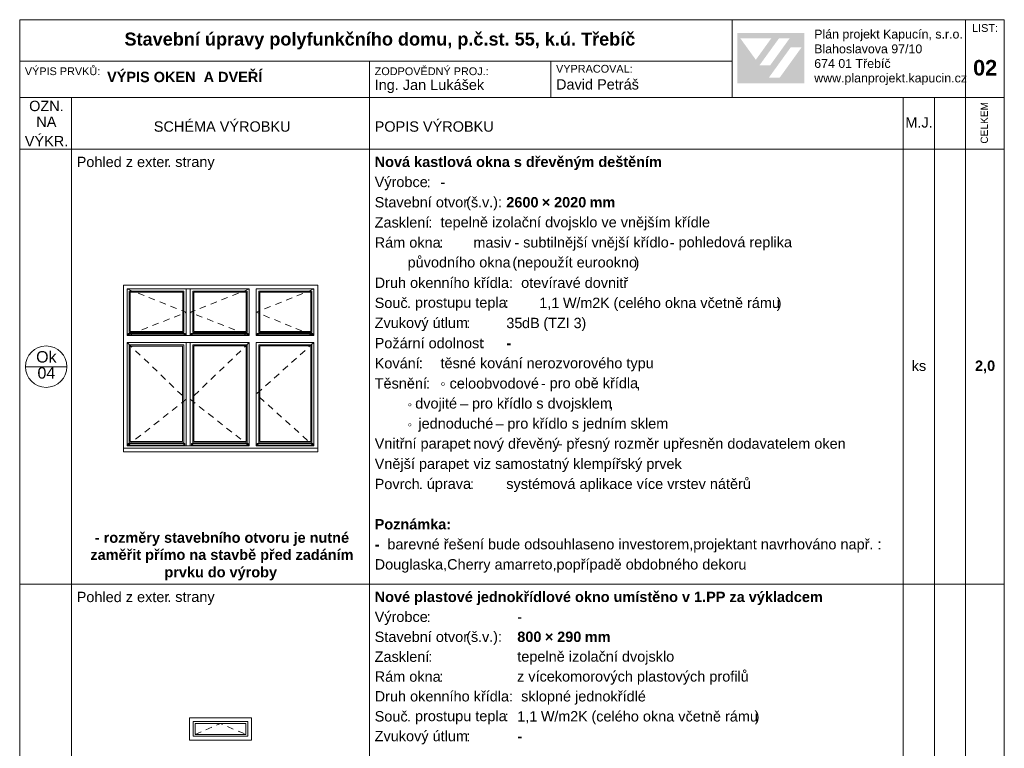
# Model space of a CAD drawing. Header units: millimetres. Extents: x 15381 to 191117, y -190522 to 367005.
# Tile 49 of 79: x 84393 to 103393, y 210580 to 224649. Entities that reach past the tile are written whole.
import ezdxf

# ---------------------------------------------------------------- set-up
doc = ezdxf.new("R2010")
doc.units = ezdxf.units.MM
doc.header["$MEASUREMENT"] = 0
doc.linetypes.add('Čárkovaná M', pattern=[225, 125, -100])
doc.styles.add('GENEROVANÝ_STYL_1', font='txt')
doc.styles.add('GENEROVANÝ_STYL_2', font='txt')
doc.styles.add('GENEROVANÝ_STYL_3', font='txt')

msp = doc.modelspace()

# ---------------------------------------------------------------- hatches: boundary and pattern name
at = {"linetype": 'Continuous', "lineweight": 13}
h = msp.add_hatch(color=7, dxfattribs=at)
h.paths.add_polyline_path([(98240.3, 223417.1), (99530.7, 223417.1), (99530.7, 224390.7), (98240.3, 224390.7)])
h.paths.add_polyline_path([(98299.6, 224287.6), (98894.7, 224286.6), (98597.4, 223875.4)], flags=0)
h.paths.add_polyline_path([(98670.1, 223770.7), (99043.9, 224288.2), (99249.5, 224288.2), (98875.6, 223769.7)], flags=0)
h.paths.add_polyline_path([(99056.4, 223527), (98846.8, 223527), (99269.3, 224112.5), (99478.9, 224112.5)], flags=0)

# ---------------------------------------------------------------- linework, layer by layer
at = {"color": 7, "linetype": 'Continuous', "lineweight": 20}
for p, q in [((103392.6, 224649.1), (84392.6, 224649.1)), ((84392.6, 224649.1), (84392.6, 196949.1)), ((98142.6, 223149.1), (98142.6, 224649.1)), ((102642.6, 224649.1), (102642.6, 223149.1)), ((103392.6, 196949.1), (103392.6, 224649.1)), ((98142.6, 223849.1), (84392.6, 223849.1)), ((91142.6, 223849.1), (91142.6, 223149.1)), ((94642.6, 223849.1), (94642.6, 223149.1)), ((103392.6, 223149.1), (84392.6, 223149.1)), ((85392.6, 223149.1), (85392.6, 222149.1)), ((91142.6, 223149.1), (91142.6, 222149.1)), ((101442.6, 223149.1), (101442.6, 222149.1)), ((102042.6, 223149.1), (102042.6, 222149.1)), ((102642.6, 223149.1), (102642.6, 222149.1)), ((101142.6, 222149.1), (84392.6, 222149.1)), ((85392.6, 222149.1), (85392.6, 213749.1)), ((91142.6, 222149.1), (91142.6, 213749.1)), ((103392.6, 222149.1), (101142.6, 222149.1)), ((101442.6, 222149.1), (101442.6, 213749.1)), ((102042.6, 222149.1), (102042.6, 213749.1)), ((102642.6, 222149.1), (102642.6, 213749.1)), ((86505.9, 219405), (87559.1, 219405)), ((86505.9, 218609.8), (86505.9, 219405)), ((87559.1, 219405), (87559.1, 218609.8)), ((87607, 219449.1), (87607, 218548.9)), ((87683.2, 219449.1), (87683.2, 218548.9)), ((88784.3, 219405), (87731.1, 219405)), ((87731.1, 219405), (87731.1, 218609.8)), ((88784.3, 218609.8), (88784.3, 219405)), ((90029.3, 219405), (89005.5, 219405)), ((89005.5, 219405), (89005.5, 218609.8)), ((90029.3, 218609.8), (90029.3, 219405)), ((87588.7, 218592), (86483.1, 218592)), ((86483.1, 218592), (86500.1, 218575)), ((86483.1, 218592), (86483.1, 218560.9)), ((87588.7, 218560.9), (86483.1, 218560.9)), ((87559.1, 218609.8), (86505.9, 218609.8)), ((87588.7, 218592), (87571.7, 218575)), ((87588.7, 218592), (87588.7, 218560.9)), ((88804.6, 218592), (87699, 218592)), ((87699, 218592), (87716, 218575)), ((87699, 218592), (87699, 218560.9)), ((88804.6, 218560.9), (87699, 218560.9)), ((87731.1, 218609.8), (88784.3, 218609.8)), ((88804.6, 218592), (88787.6, 218575)), ((88804.6, 218592), (88804.6, 218560.9)), ((90049.6, 218592), (88973.4, 218592)), ((88973.4, 218592), (88990.4, 218575)), ((88973.4, 218592), (88973.4, 218560.9)), ((90049.6, 218560.9), (88973.4, 218560.9)), ((89005.5, 218609.8), (90029.3, 218609.8)), ((90049.6, 218592), (90032.6, 218575)), ((90049.6, 218592), (90049.6, 218560.9)), ((86505.9, 218369.8), (87559.1, 218369.8)), ((86505.9, 216480.3), (86505.9, 218369.8)), ((87559.1, 218369.8), (87559.1, 216480.3)), ((87607, 218413.9), (87607, 216419.1)), ((87683.2, 218413.9), (87683.2, 216419.1)), ((88784.3, 218369.8), (87731.1, 218369.8)), ((87731.1, 218369.8), (87731.1, 216480.3)), ((88784.3, 216480.3), (88784.3, 218369.8)), ((90029.3, 218369.8), (89005.5, 218369.8)), ((89005.5, 218369.8), (89005.5, 216480.3)), ((90029.3, 216480.3), (90029.3, 218369.8)), ((85303.2, 217949.1), (84503.2, 217949.1)), ((87579.1, 216462.5), (86485.4, 216462.5)), ((86485.4, 216462.5), (86502.4, 216445.5)), ((86485.4, 216462.5), (86485.4, 216431.4)), ((87579.1, 216431.4), (86485.4, 216431.4)), ((86505.7, 216480.3), (87558.8, 216480.3)), ((87579.1, 216462.5), (87562.1, 216445.5)), ((87579.1, 216462.5), (87579.1, 216431.4)), ((88804.6, 216462.5), (87710.9, 216462.5)), ((87710.9, 216462.5), (87727.9, 216445.5)), ((87710.9, 216462.5), (87710.9, 216431.4)), ((88804.6, 216431.4), (87710.9, 216431.4)), ((87731.1, 216480.3), (88784.3, 216480.3)), ((88804.6, 216462.5), (88787.6, 216445.5)), ((88804.6, 216462.5), (88804.6, 216431.4)), ((90049.6, 216462.5), (88973.4, 216462.5)), ((88973.4, 216462.5), (88990.4, 216445.5)), ((88973.4, 216462.5), (88973.4, 216431.4)), ((90049.6, 216431.4), (88973.4, 216431.4)), ((89005.5, 216480.3), (90029.3, 216480.3)), ((90049.6, 216462.5), (90032.6, 216445.5)), ((90049.6, 216462.5), (90049.6, 216431.4)), ((103392.6, 213749.1), (84392.6, 213749.1)), ((85392.6, 213749.1), (85392.6, 205349.1)), ((91142.6, 213749.1), (91142.6, 205349.1)), ((101442.6, 213749.1), (101442.6, 205349.1)), ((102042.6, 213749.1), (102042.6, 205349.1)), ((102642.6, 213749.1), (102642.6, 205349.1))]:
    msp.add_line(p, q, dxfattribs=at)
at = {"color": 254, "linetype": 'Continuous', "lineweight": 0, "true_color": 0xe8e8e8}
for p, q in [((86526.2, 219384.7), (87538.8, 219384.7)), ((86526.2, 218630.1), (86526.2, 219384.7)), ((87538.8, 219384.7), (87538.8, 218630.1)), ((88764, 219384.7), (87751.5, 219384.7)), ((87751.5, 219384.7), (87751.5, 218630.1)), ((88764, 218630.1), (88764, 219384.7)), ((90009, 219384.7), (89025.8, 219384.7)), ((89025.8, 219384.7), (89025.8, 218630.1)), ((90009, 218630.1), (90009, 219384.7)), ((87538.8, 218630.1), (86526.2, 218630.1)), ((87751.5, 218630.1), (88764, 218630.1)), ((89025.8, 218630.1), (90009, 218630.1)), ((86527.5, 216501.6), (86527.5, 218348.5)), ((86527.5, 218348.2), (87537.5, 218348.2)), ((87537.5, 218348.5), (87537.5, 216501.6)), ((88763, 218348.5), (87752.5, 218348.5)), ((87752.5, 218348.5), (87752.5, 216501.6)), ((88763, 216501.6), (88763, 218348.5)), ((90008, 218348.5), (89026.9, 218348.5)), ((89026.9, 218348.5), (89026.9, 216501.6)), ((90008, 216501.6), (90008, 218348.5)), ((86527, 216501.6), (87537.5, 216501.6)), ((87752.5, 216501.6), (88763, 216501.6)), ((89026.9, 216501.6), (90008, 216501.6))]:
    msp.add_line(p, q, dxfattribs=at)
at = {"color": 7, "linetype": 'Continuous', "lineweight": 20, "flags": 128}
msp.add_lwpolyline([(86392.6, 216374.1), (86392.6, 219524.1), (90142.6, 219524.1), (90142.6, 216374.1), (88630.8, 216374.1)], dxfattribs=at)
for points in [[(88822.6, 218548.9), (86467.6, 218548.9), (86467.6, 219449.1), (88822.6, 219449.1)], [(90067.6, 218548.9), (88957.6, 218548.9), (88957.6, 219449.1), (90067.6, 219449.1)], [(86467.6, 216419.1), (86467.6, 218413.9), (88822.6, 218413.9), (88822.6, 216419.1)], [(90067.6, 216419.1), (88957.6, 216419.1), (88957.6, 218413.9), (90067.6, 218413.9)], [(86392.6, 216306.5), (86392.6, 216374.1), (90142.6, 216374.1), (90142.6, 216306.5)], [(87667.6, 210736.6), (88867.6, 210736.6), (88867.6, 211171.6), (87667.6, 211171.6)], [(87742.6, 210811.6), (88792.6, 210811.6), (88792.6, 211096.6), (87742.6, 211096.6)], [(87780.1, 210849.1), (88755.1, 210849.1), (88755.1, 211059.1), (87780.1, 211059.1)]]:
    msp.add_lwpolyline(points, close=True, dxfattribs=at)
at = {"color": 7, "linetype": 'Čárkovaná M', "lineweight": 20, "flags": 128}
for points in [[(86467.6, 219449.1), (87607, 218999), (86467.6, 218548.9)], [(88822.6, 219449.1), (87683.2, 218999), (88822.6, 218548.9)], [(90067.6, 219449.1), (88957.6, 218999), (90067.6, 218548.9)], [(86467.6, 218413.9), (87607, 217319), (86471.3, 216422.1)], [(88822.6, 218413.9), (87683.2, 217319), (88822.6, 216419.1)], [(90067.6, 218413.9), (88957.6, 217416.5), (90067.6, 216419.1)], [(87780.1, 210849.1), (88267.6, 211059.1), (88755.1, 210849.1)]]:
    msp.add_lwpolyline(points, dxfattribs=at)
at = {"color": 7, "linetype": 'Continuous', "lineweight": 20}
msp.add_circle((84903.2, 217949.1), 400, dxfattribs=at)
for centre, start, end in [((86495.8, 218568.4), 285.61132, 56.77195), ((87576, 218568.4), 123.22805, 254.38868), ((87711.7, 218568.4), 285.61132, 56.77195), ((88791.9, 218568.4), 123.22805, 254.38868), ((88986.1, 218568.4), 285.61132, 56.77195), ((90036.9, 218568.4), 123.22805, 254.38868), ((86498.1, 216438.9), 285.61132, 56.77195), ((87566.4, 216438.9), 123.22805, 254.38868), ((87723.6, 216438.9), 285.61132, 56.77195), ((88791.9, 216438.9), 123.22805, 254.38868), ((88986.1, 216438.9), 285.61132, 56.77195), ((90036.9, 216438.9), 123.22805, 254.38868)]:
    msp.add_arc(centre, 7.82, start, end, dxfattribs=at)

# ---------------------------------------------------------------- texts
at = {"color": 7, "linetype": 'Continuous', "lineweight": 20, "attachment_point": 7}
for s, insert, char_height, style in [('\\A1;{\\pql;\\fArial|b0|i0|c238|p38;Plán projekt Kapucín, s.r.o.}', (99724.8, 224233.7), 171, 'GENEROVANÝ_STYL_1'), ('\\A1;{\\pql;\\fArial|b0|i0|c238|p38;LIST:}', (102770.8, 224411.1), 150, 'GENEROVANÝ_STYL_1'), ('\\A1;{\\pql;\\fArial|b1|i0|c238|p38;Stavební úpravy polyfunkčního domu, p.č.st. 55, k.ú. Třebíč}', (86415.1, 224074.7), 250, 'GENEROVANÝ_STYL_2'), ('\\A1;{\\pql;\\fArial|b0|i0|c238|p38;Blahoslavova 97/10}', (99724.8, 223997.8), 171, 'GENEROVANÝ_STYL_1'), ('\\A1;{\\pql;\\fArial|b0|i0|c238|p38;674 01 Třebíč}', (99724.8, 223715.4), 171, 'GENEROVANÝ_STYL_1'), ('\\A1;{\\pql;\\fArial|b1|i0|c238|p38;02}', (102790, 223567), 300, 'GENEROVANÝ_STYL_2'), ('\\A1;{\\pql;\\fArial|b0|i0|c238|p38;VÝPIS PRVKŮ:}', (84491.7, 223576.4), 150, 'GENEROVANÝ_STYL_1'), ('\\A1;{\\pql;\\fArial|b1|i0|c238|p38;VÝPIS OKEN  A DVEŘÍ}', (86078.5, 223440.2), 200, 'GENEROVANÝ_STYL_2'), ('\\A1;{\\pql;\\fArial|b0|i0|c238|p38;ZODPOVĚDNÝ PROJ.:}', (91242.6, 223576.4), 150, 'GENEROVANÝ_STYL_1'), ('\\A1;{\\pql;\\fArial|b0|i0|c238|p38;VYPRACOVAL:}', (94742.6, 223623.8), 150, 'GENEROVANÝ_STYL_1'), ('\\A1;{\\pql;\\fArial|b0|i0|c238|p38;Ing. Jan Lukášek}', (91242.6, 223230.9), 200, 'GENEROVANÝ_STYL_1'), ('\\A1;{\\pql;\\fArial|b0|i0|c238|p38;David Petráš}', (94742.6, 223297.6), 200, 'GENEROVANÝ_STYL_1'), ('\\A1;{\\pql;\\fArial|b0|i0|c238|p38;www.planprojekt.kapucin.cz}', (99724.8, 223386.5), 171, 'GENEROVANÝ_STYL_1'), ('\\A1;{\\pql;\\fArial|b0|i0|c238|p38;OZN.}', (84574.9, 222880.5), 200, 'GENEROVANÝ_STYL_1'), ('\\A1;{\\pql;\\fArial|b0|i0|c238|p38;NA}', (84713, 222578), 200, 'GENEROVANÝ_STYL_1'), ('\\A1;{\\pql;\\fArial|b0|i0|c238|p38;SCHÉMA VÝROBKU}', (86980.3, 222483.1), 200, 'GENEROVANÝ_STYL_1'), ('\\A1;{\\pql;\\fArial|b0|i0|c238|p38;POPIS VÝROBKU}', (91242.6, 222483.1), 200, 'GENEROVANÝ_STYL_1'), ('\\A1;{\\pql;\\fArial|b0|i0|c238|p38;M.J.}', (101483, 222563), 200, 'GENEROVANÝ_STYL_1'), ('\\A1;{\\pql;\\fArial|b0|i0|c238|p38;VÝKR.}', (84491.7, 222203.7), 200, 'GENEROVANÝ_STYL_1'), ('\\A1;{\\pql;\\fArial|b0|i0|c238|p38;Pohled z exter}', (85492.6, 221800.2), 200, 'GENEROVANÝ_STYL_1'), ('\\A1;{\\pql;\\fArial|b0|i0|c238|p38;strany}', (87394.3, 221745.8), 200, 'GENEROVANÝ_STYL_1'), ('\\A1;{\\pql;\\fArial|b1|i0|c238|p38;Nová kastlová okna s dřevěným deštěním}', (91242.6, 221744.2), 200, 'GENEROVANÝ_STYL_2'), ('\\A1;{\\pql;\\fArial|b0|i0|c238|p38;. }', (87240.7, 221803.4), 200, 'GENEROVANÝ_STYL_1'), ('\\A1;{\\pql;\\fArial|b0|i0|c238|p38;^I}', (88136.7, 221803.4), 200, 'GENEROVANÝ_STYL_1'), ('\\A1;{\\pql;\\fArial|b0|i0|c238|p38;^I}', (88245.4, 221803.4), 200, 'GENEROVANÝ_STYL_1'), ('\\A1;{\\pql;\\fArial|b0|i0|c238|p38;Výrobce}', (91242.6, 221355.8), 200, 'GENEROVANÝ_STYL_1'), ('\\A1;{\\pql;\\fArial|b0|i0|c238|p38;:}', (92246.5, 221413.4), 200, 'GENEROVANÝ_STYL_1'), ('\\A1;{\\pql;\\fArial|b0|i0|c238|p38;^I}', (92323.3, 221413.4), 200, 'GENEROVANÝ_STYL_1'), ('\\A1;{\\pql;\\fArial|b0|i0|c238|p38;-}', (92512.6, 221413.4), 200, 'GENEROVANÝ_STYL_1'), ('\\A1;{\\pql;\\fArial|b0|i0|c238|p38;^I}', (92604, 221413.4), 200, 'GENEROVANÝ_STYL_1'), ('\\A1;{\\pql;\\fArial|b0|i0|c238|p38;^I}', (93147.6, 221413.4), 200, 'GENEROVANÝ_STYL_1'), ('\\A1;{\\pql;\\fArial|b0|i0|c238|p38;Stavební otvor}', (91242.6, 221021.5), 200, 'GENEROVANÝ_STYL_1'), ('\\A1;{\\pql;\\fArial|b0|i0|c238|p38;(}', (93009, 220967), 200, 'GENEROVANÝ_STYL_1'), ('\\A1;{\\pql;\\fArial|b0|i0|c238|p38;š}', (93100.4, 221021.6), 200, 'GENEROVANÝ_STYL_1'), ('\\A1;{\\pql;\\fArial|b0|i0|c238|p38;v}', (93314.4, 221024.8), 200, 'GENEROVANÝ_STYL_1'), ('\\A1;{\\pql;\\fArial|b0|i0|c238|p38;.):}', (93451.5, 220967), 200, 'GENEROVANÝ_STYL_1'), ('\\A1;{\\pql;\\fArial|b1|i0|c238|p38;2600}', (93782.6, 221021.5), 200, 'GENEROVANÝ_STYL_2'), ('\\A1;{\\pql;\\fArial|b1|i0|c238|p38; × }', (94389.7, 221024.8), 200, 'GENEROVANÝ_STYL_2'), ('\\A1;{\\pql;\\fArial|b1|i0|c238|p38;2020}', (94704.2, 221021.5), 200, 'GENEROVANÝ_STYL_2'), ('\\A1;{\\pql;\\fArial|b1|i0|c238|p38; mm}', (95311.3, 221024.8), 200, 'GENEROVANÝ_STYL_2'), ('\\A1;{\\pql;\\fArial|b0|i0|c238|p38;.}', (93237.6, 221024.8), 200, 'GENEROVANÝ_STYL_1'), ('\\A1;{\\pql;\\fArial|b1|i0|c238|p38;^I}', (93773.4, 221024.8), 200, 'GENEROVANÝ_STYL_2'), ('\\A1;{\\pql;\\fArial|b0|i0|c238|p38;Zasklení}', (91242.6, 220633), 200, 'GENEROVANÝ_STYL_1'), ('\\A1;{\\pql;\\fArial|b0|i0|c238|p38;:}', (92277.6, 220636.2), 200, 'GENEROVANÝ_STYL_1'), ('\\A1;{\\pql;\\fArial|b0|i0|c238|p38;tepelně izolační dvojsklo ve vnějším křídle}', (92512.6, 220578.6), 200, 'GENEROVANÝ_STYL_1'), ('\\A1;{\\pql;\\fArial|b1|i0|c238|p38; }', (93696.6, 220956.2), 200, 'GENEROVANÝ_STYL_2'), ('\\A1;{\\pql;\\fArial|b0|i0|c238|p38;^I}', (92354.4, 220636.2), 200, 'GENEROVANÝ_STYL_1'), ('\\A1;{\\pql;\\fArial|b0|i0|c238|p38;Rám okna}', (91242.6, 220244.4), 200, 'GENEROVANÝ_STYL_1'), ('\\A1;{\\pql;\\fArial|b0|i0|c238|p38;masiv }', (93147.6, 220244.4), 200, 'GENEROVANÝ_STYL_1'), ('\\A1;{\\pql;\\fArial|b0|i0|c238|p38;subtilnější vnější křídlo }', (94107.6, 220190), 200, 'GENEROVANÝ_STYL_1'), ('\\A1;{\\pql;\\fArial|b0|i0|c238|p38;pohledová replika}', (97106.5, 220193.1), 200, 'GENEROVANÝ_STYL_1'), ('\\A1;{\\pql;\\fArial|b0|i0|c238|p38;: }', (92489.7, 220247.6), 200, 'GENEROVANÝ_STYL_1'), ('\\A1;{\\pql;\\fArial|b0|i0|c238|p38;^I}', (92643.3, 220247.6), 200, 'GENEROVANÝ_STYL_1'), ('\\A1;{\\pql;\\fArial|b0|i0|c238|p38;- }', (93939.4, 220247.6), 200, 'GENEROVANÝ_STYL_1'), ('\\A1;{\\pql;\\fArial|b0|i0|c238|p38;- }', (96938.2, 220247.6), 200, 'GENEROVANÝ_STYL_1'), ('\\A1;{\\pql;\\fArial|b0|i0|c238|p38;původního okna }', (91877.6, 219804.5), 200, 'GENEROVANÝ_STYL_1'), ('\\A1;{\\pql;\\fArial|b0|i0|c238|p38;(}', (93900, 219801.2), 200, 'GENEROVANÝ_STYL_1'), ('\\A1;{\\pql;\\fArial|b0|i0|c238|p38;nepoužít eurookno}', (93991.4, 219804.5), 200, 'GENEROVANÝ_STYL_1'), ('\\A1;{\\pql;\\fArial|b0|i0|c238|p38;)}', (96257, 219801.2), 200, 'GENEROVANÝ_STYL_1'), ('\\A1;{\\pql;\\fArial|b0|i0|c238|p38;^I}', (91242.6, 219858.9), 200, 'GENEROVANÝ_STYL_1'), ('\\A1;{\\pql;\\fArial|b0|i0|c238|p38;Druh okenního křídla:  otevíravé dovnitř}', (91242.6, 219467.2), 200, 'GENEROVANÝ_STYL_1'), ('\\A1;{\\pql;\\fArial|b0|i0|c238|p38;Souč}', (91242.6, 219078.5), 200, 'GENEROVANÝ_STYL_1'), ('\\A1;{\\pql;\\fArial|b0|i0|c238|p38; W}', (94798, 219081.7), 200, 'GENEROVANÝ_STYL_1'), ('\\A1;{\\pql;\\fArial|b0|i0|c238|p38;/}', (95134.4, 219078.5), 200, 'GENEROVANÝ_STYL_1'), ('\\A1;{\\pql;\\fArial|b0|i0|c238|p38;2}', (95439.8, 219081.7), 200, 'GENEROVANÝ_STYL_1'), ('\\A1;{\\pql;\\fArial|b0|i0|c238|p38;K }', (95591.6, 219081.7), 200, 'GENEROVANÝ_STYL_1'), ('\\A1;{\\pql;\\fArial|b0|i0|c238|p38;celého okna včetně rámu}', (95942.6, 219078.6), 200, 'GENEROVANÝ_STYL_1'), ('\\A1;{\\pql;\\fArial|b0|i0|c238|p38;. }', (91866.2, 219081.7), 200, 'GENEROVANÝ_STYL_1'), ('\\A1;{\\pql;\\fArial|b0|i0|c238|p38;prostupu tepla}', (92019.8, 219027.3), 200, 'GENEROVANÝ_STYL_1'), ('\\A1;{\\pql;\\fArial|b0|i0|c238|p38;:}', (93753.2, 219081.7), 200, 'GENEROVANÝ_STYL_1'), ('\\A1;{\\pql;\\fArial|b1|i0|c238|p38;^I}', (93906.8, 219081.7), 200, 'GENEROVANÝ_STYL_2'), ('\\A1;{\\pql;\\fArial|b0|i0|c238|p38;1,1}', (94417.6, 219042.9), 200, 'GENEROVANÝ_STYL_1'), ('\\A1;{\\pql;\\fArial|b0|i0|c238|p38;m}', (95211.2, 219081.7), 200, 'GENEROVANÝ_STYL_1'), ('\\A1;{\\pql;\\fArial|b0|i0|c238|p38;(}', (95851.2, 219024), 200, 'GENEROVANÝ_STYL_1'), ('\\A1;{\\pql;\\fArial|b0|i0|c238|p38;)}', (99000, 219024), 200, 'GENEROVANÝ_STYL_1'), ('\\A1;{\\pql;\\fArial|b0|i0|c238|p38;35}', (93782.6, 218689.7), 200, 'GENEROVANÝ_STYL_1'), ('\\A1;{\\pql;\\fArial|b1|i0|c238|p38; }', (93830, 219013.2), 200, 'GENEROVANÝ_STYL_2'), ('\\A1;{\\pql;\\fArial|b0|i0|c238|p38;dB }', (94086.2, 218690), 200, 'GENEROVANÝ_STYL_1'), ('\\A1;{\\pql;\\fArial|b0|i0|c238|p38;TZI }', (94589, 218693.1), 200, 'GENEROVANÝ_STYL_1'), ('\\A1;{\\pql;\\fArial|b0|i0|c238|p38;3}', (95080.9, 218689.7), 200, 'GENEROVANÝ_STYL_1'), ('\\A1;{\\pql;\\fArial|b0|i0|c238|p38;Zvukový útlum}', (91242.6, 218635.5), 200, 'GENEROVANÝ_STYL_1'), ('\\A1;{\\pql;\\fArial|b0|i0|c238|p38;:}', (93009, 218693.1), 200, 'GENEROVANÝ_STYL_1'), ('\\A1;{\\pql;\\fArial|b1|i0|c238|p38;^I}', (93162.6, 218693.1), 200, 'GENEROVANÝ_STYL_2'), ('\\A1;{\\pql;\\fArial|b0|i0|c238|p38;(}', (94497.6, 218635.4), 200, 'GENEROVANÝ_STYL_1'), ('\\A1;{\\pql;\\fArial|b0|i0|c238|p38;)}', (95232.7, 218635.4), 200, 'GENEROVANÝ_STYL_1'), ('\\A1;{\\pql;\\fArial|b0|i0|c238|p38;Požární odolnost}', (91242.6, 218301.4), 200, 'GENEROVANÝ_STYL_1'), ('\\A1;{\\pql;\\fArial|b1|i0|c238|p38; }', (93085.8, 218624.6), 200, 'GENEROVANÝ_STYL_2'), ('\\A1;{\\pql;\\fArial|b0|i0|c238|p38;:}', (93296.1, 218304.5), 200, 'GENEROVANÝ_STYL_1'), ('\\A1;{\\pql;\\fArial|b1|i0|c238|p38;-}', (93782.6, 218304.5), 200, 'GENEROVANÝ_STYL_2'), ('\\A1;{\\pql;\\fArial|b0|i0|c238|p38;Ok}', (84710.1, 218025.9), 220, 'GENEROVANÝ_STYL_1'), ('\\A1;{\\pql;\\fArial|b0|i0|c238|p38;Kování}', (91242.6, 217912.8), 200, 'GENEROVANÝ_STYL_1'), ('\\A1;{\\pql;\\fArial|b1|i0|c238|p38; }', (93372.9, 218236), 200, 'GENEROVANÝ_STYL_2'), ('\\A1;{\\pql;\\fArial|b1|i0|c238|p38;^I}', (93449.7, 218304.5), 200, 'GENEROVANÝ_STYL_2'), ('\\A1;{\\pql;\\fArial|b0|i0|c238|p38;04}', (84736.2, 217715.5), 220, 'GENEROVANÝ_STYL_1'), ('\\A1;{\\pql;\\fArial|b0|i0|c238|p38;:}', (92094.7, 217915.9), 200, 'GENEROVANÝ_STYL_1'), ('\\A1;{\\pql;\\fArial|b0|i0|c238|p38;těsné kování nerozvorového typu}', (92512.6, 217858.3), 200, 'GENEROVANÝ_STYL_1'), ('\\A1;{\\pql;\\fArial|b0|i0|c238|p38;ks}', (101605.5, 217863.1), 200, 'GENEROVANÝ_STYL_1'), ('\\A1;{\\pql;\\fArial|b1|i0|c238|p38;2,0}', (102827.4, 217822.9), 200, 'GENEROVANÝ_STYL_2'), ('\\A1;{\\pql;\\fArial|b0|i0|c238|p38;Těsnění}', (91242.6, 217524.2), 200, 'GENEROVANÝ_STYL_1'), ('\\A1;{\\pql;\\fArial|b1|i0|c238|p38; }', (92171.5, 217847.4), 200, 'GENEROVANÝ_STYL_2'), ('\\A1;{\\pql;\\fArial|b1|i0|c238|p38;^I}', (92248.3, 217915.9), 200, 'GENEROVANÝ_STYL_2'), ('\\A1;{\\pql;\\fArial|b0|i0|c238|p38;celoobvodové }', (92688.2, 217524.2), 200, 'GENEROVANÝ_STYL_1'), ('\\A1;{\\pql;\\fArial|b0|i0|c238|p38;:}', (92233.7, 217527.3), 200, 'GENEROVANÝ_STYL_1'), ('\\A1;{\\pql;\\fTimes New Roman|b0|i0|c238|p22;◦}', (92512.6, 217527.3), 182.857, 'GENEROVANÝ_STYL_3'), ('\\A1;{\\pql;\\fArial|b0|i0|c238|p38;- }', (94450.9, 217527.3), 200, 'GENEROVANÝ_STYL_1'), ('\\A1;{\\pql;\\fArial|b0|i0|c238|p38;pro obě křídla}', (94619.1, 217472.9), 200, 'GENEROVANÝ_STYL_1'), ('\\A1;{\\pql;\\fArial|b0|i0|c238|p38;^I}', (92310.5, 217527.3), 200, 'GENEROVANÝ_STYL_1'), ('\\A1;{\\pql;\\fArial|b0|i0|c238|p38; }', (92611.4, 217458.8), 200, 'GENEROVANÝ_STYL_1'), ('\\A1;{\\pql;\\fArial|b0|i0|c238|p38;,}', (96292.3, 217488.5), 200, 'GENEROVANÝ_STYL_1'), ('\\A1;{\\pql;\\fTimes New Roman|b0|i0|c238|p22;◦ }', (91877.6, 217138.7), 160, 'GENEROVANÝ_STYL_3'), ('\\A1;{\\pql;\\fArial|b0|i0|c238|p38;dvojité }', (92024.8, 217081.1), 200, 'GENEROVANÝ_STYL_1'), ('\\A1;{\\pql;\\fArial|b0|i0|c238|p38;– }', (92891.6, 217138.7), 200, 'GENEROVANÝ_STYL_1'), ('\\A1;{\\pql;\\fArial|b0|i0|c238|p38;pro křídlo s dvojsklem}', (93120.1, 217081.1), 200, 'GENEROVANÝ_STYL_1'), ('\\A1;{\\pql;\\fArial|b0|i0|c238|p38;^I}', (91242.6, 217138.7), 200, 'GENEROVANÝ_STYL_1'), ('\\A1;{\\pql;\\fArial|b0|i0|c238|p38;,}', (95767.9, 217099.9), 200, 'GENEROVANÝ_STYL_1'), ('\\A1;{\\pql;\\fTimes New Roman|b0|i0|c238|p22;◦}', (91877.6, 216750.1), 160, 'GENEROVANÝ_STYL_3'), ('\\A1;{\\pql;\\fArial|b0|i0|c238|p38;jednoduché }', (92086.4, 216692.5), 200, 'GENEROVANÝ_STYL_1'), ('\\A1;{\\pql;\\fArial|b0|i0|c238|p38;– }', (93574.9, 216750.1), 200, 'GENEROVANÝ_STYL_1'), ('\\A1;{\\pql;\\fArial|b0|i0|c238|p38;pro křídlo s jedním sklem}', (93803.4, 216692.5), 200, 'GENEROVANÝ_STYL_1'), ('\\A1;{\\pql;\\fArial|b0|i0|c238|p38;^I}', (91242.6, 216750.1), 200, 'GENEROVANÝ_STYL_1'), ('\\A1;{\\pql;\\fTimes New Roman|b0|i0|c238|p22; }', (91964, 216705.1), 120, 'GENEROVANÝ_STYL_3'), ('\\A1;{\\pql;\\fArial|b0|i0|c238|p38; }', (92009.6, 216681.6), 200, 'GENEROVANÝ_STYL_1'), ('\\A1;{\\pql;\\fArial|b0|i0|c238|p38;Vnitřní parapet}', (91242.6, 216307.1), 200, 'GENEROVANÝ_STYL_1'), ('\\A1;{\\pql;\\fArial|b0|i0|c238|p38;:}', (93038.3, 216361.5), 200, 'GENEROVANÝ_STYL_1'), ('\\A1;{\\pql;\\fArial|b0|i0|c238|p38;nový dřevěný}', (93147.6, 216303.9), 200, 'GENEROVANÝ_STYL_1'), ('\\A1;{\\pql;\\fArial|b0|i0|c238|p38;- }', (94775, 216361.5), 200, 'GENEROVANÝ_STYL_1'), ('\\A1;{\\pql;\\fArial|b0|i0|c238|p38;přesný rozměr upřesněn dodavatelem oken}', (94943.3, 216303.9), 200, 'GENEROVANÝ_STYL_1'), ('\\A1;{\\pql;\\fArial|b0|i0|c238|p38;^I}', (93115.1, 216361.5), 200, 'GENEROVANÝ_STYL_1'), ('\\A1;{\\pql;\\fArial|b0|i0|c238|p38;Vnější parapet}', (91242.6, 215915.3), 200, 'GENEROVANÝ_STYL_1'), ('\\A1;{\\pql;\\fArial|b0|i0|c238|p38;:}', (93007.2, 215972.9), 200, 'GENEROVANÝ_STYL_1'), ('\\A1;{\\pql;\\fArial|b0|i0|c238|p38;viz samostatný klempířský prvek}', (93147.6, 215915.3), 200, 'GENEROVANÝ_STYL_1'), ('\\A1;{\\pql;\\fArial|b0|i0|c238|p38;^I}', (93084, 215972.9), 200, 'GENEROVANÝ_STYL_1'), ('\\A1;{\\pql;\\fArial|b0|i0|c238|p38;Povrch}', (91242.6, 215581.2), 200, 'GENEROVANÝ_STYL_1'), ('\\A1;{\\pql;\\fArial|b0|i0|c238|p38;úprava}', (92248.3, 215529.9), 200, 'GENEROVANÝ_STYL_1'), ('\\A1;{\\pql;\\fArial|b0|i0|c238|p38;:}', (93084, 215584.3), 200, 'GENEROVANÝ_STYL_1'), ('\\A1;{\\pql;\\fArial|b0|i0|c238|p38;systémová aplikace více vrstev nátěrů}', (93782.6, 215526.7), 200, 'GENEROVANÝ_STYL_1'), ('\\A1;{\\pql;\\fArial|b0|i0|c238|p38;. }', (92094.7, 215584.3), 200, 'GENEROVANÝ_STYL_1'), ('\\A1;{\\pql;\\fArial|b0|i0|c238|p38;^I}', (93160.8, 215584.3), 200, 'GENEROVANÝ_STYL_1'), ('\\A1;{\\pql;\\fArial|b1|i0|c238|p38;Poznámka:}', (91242.6, 214804), 200, 'GENEROVANÝ_STYL_2'), ('\\A1;{\\pql;\\fArial|b1|i0|c238|p38;- rozměry stavebního otvoru je nutné}', (85843.2, 214488.1), 200, 'GENEROVANÝ_STYL_2'), ('\\A1;{\\pql;\\fArial|b0|i0|c238|p38;barevné řešení bude odsouhlaseno investorem,projektant navrhováno např. :}', (91487.6, 214360.9), 200.0001, 'GENEROVANÝ_STYL_1'), ('\\A1;{\\pql;\\fArial|b1|i0|c238|p38;zaměřit přímo na stavbě před zadáním}', (85757.2, 214158.7), 200, 'GENEROVANÝ_STYL_2'), ('\\A1;{\\pql;\\fArial|b1|i0|c238|p38;-  }', (91242.6, 214418.5), 200, 'GENEROVANÝ_STYL_2'), ('\\A1;{\\pql;\\fArial|b0|i0|c238|p38;Douglaska,Cherry amarreto,popřípadě obdobného dekoru}', (91242.6, 213972.3), 200, 'GENEROVANÝ_STYL_1'), ('\\A1;{\\pql;\\fArial|b1|i0|c238|p38;prvku do výroby}', (87185.3, 213822.2), 200, 'GENEROVANÝ_STYL_2'), ('\\A1;{\\pql;\\fArial|b0|i0|c238|p38;Pohled z exter}', (85492.6, 213400.2), 200, 'GENEROVANÝ_STYL_1'), ('\\A1;{\\pql;\\fArial|b1|i0|c238|p38;Nové plastové jednokřídlové okno umístěno v 1.PP za výkladcem}', (91242.6, 213344.2), 200, 'GENEROVANÝ_STYL_2'), ('\\A1;{\\pql;\\fArial|b0|i0|c238|p38;. }', (87240.7, 213403.4), 200, 'GENEROVANÝ_STYL_1'), ('\\A1;{\\pql;\\fArial|b0|i0|c238|p38;strany}', (87394.3, 213345.8), 200, 'GENEROVANÝ_STYL_1'), ('\\A1;{\\pql;\\fArial|b0|i0|c238|p38;^I}', (88136.7, 213403.4), 200, 'GENEROVANÝ_STYL_1'), ('\\A1;{\\pql;\\fArial|b0|i0|c238|p38;^I}', (88245.4, 213403.4), 200, 'GENEROVANÝ_STYL_1'), ('\\A1;{\\pql;\\fArial|b0|i0|c238|p38;Výrobce}', (91242.6, 212960.4), 200, 'GENEROVANÝ_STYL_1'), ('\\A1;{\\pql;\\fArial|b0|i0|c238|p38;:}', (92246.5, 213018), 200, 'GENEROVANÝ_STYL_1'), ('\\A1;{\\pql;\\fArial|b0|i0|c238|p38;^I}', (92323.3, 213018), 200, 'GENEROVANÝ_STYL_1'), ('\\A1;{\\pql;\\fArial|b0|i0|c238|p38;-}', (93994.5, 213018), 200, 'GENEROVANÝ_STYL_1'), ('\\A1;{\\pql;\\fArial|b0|i0|c238|p38;^I}', (94085.9, 213018), 200, 'GENEROVANÝ_STYL_1'), ('\\A1;{\\pql;\\fArial|b0|i0|c238|p38;^I}', (94417.6, 213018), 200, 'GENEROVANÝ_STYL_1'), ('\\A1;{\\pql;\\fArial|b0|i0|c238|p38;Stavební otvor}', (91242.6, 212630.7), 200, 'GENEROVANÝ_STYL_1'), ('\\A1;{\\pql;\\fArial|b0|i0|c238|p38;š}', (93100.4, 212630.9), 200, 'GENEROVANÝ_STYL_1'), ('\\A1;{\\pql;\\fArial|b1|i0|c238|p38;800}', (93994.5, 212630.6), 200, 'GENEROVANÝ_STYL_2'), ('\\A1;{\\pql;\\fArial|b1|i0|c238|p38; × }', (94449.8, 212634), 200, 'GENEROVANÝ_STYL_2'), ('\\A1;{\\pql;\\fArial|b1|i0|c238|p38;290}', (94764.3, 212630.6), 200, 'GENEROVANÝ_STYL_2'), ('\\A1;{\\pql;\\fArial|b0|i0|c238|p38;(}', (93009, 212576.3), 200, 'GENEROVANÝ_STYL_1'), ('\\A1;{\\pql;\\fArial|b0|i0|c238|p38;.}', (93237.6, 212634), 200, 'GENEROVANÝ_STYL_1'), ('\\A1;{\\pql;\\fArial|b0|i0|c238|p38;v}', (93314.4, 212634), 200, 'GENEROVANÝ_STYL_1'), ('\\A1;{\\pql;\\fArial|b0|i0|c238|p38;.):}', (93451.5, 212576.3), 200, 'GENEROVANÝ_STYL_1'), ('\\A1;{\\pql;\\fArial|b1|i0|c238|p38;^I}', (93773.4, 212634), 200, 'GENEROVANÝ_STYL_2'), ('\\A1;{\\pql;\\fArial|b1|i0|c238|p38; mm}', (95219.7, 212634), 200, 'GENEROVANÝ_STYL_2'), ('\\A1;{\\pql;\\fArial|b0|i0|c238|p38;Zasklení}', (91242.6, 212246.9), 200, 'GENEROVANÝ_STYL_1'), ('\\A1;{\\pql;\\fArial|b1|i0|c238|p38; }', (93696.6, 212565.5), 200, 'GENEROVANÝ_STYL_2'), ('\\A1;{\\pql;\\fArial|b0|i0|c238|p38;tepelně izolační dvojsklo}', (93994.5, 212192.5), 200, 'GENEROVANÝ_STYL_1'), ('\\A1;{\\pql;\\fArial|b0|i0|c238|p38;:}', (92277.6, 212250.1), 200, 'GENEROVANÝ_STYL_1'), ('\\A1;{\\pql;\\fArial|b0|i0|c238|p38;^I}', (92354.4, 212250.1), 200, 'GENEROVANÝ_STYL_1'), ('\\A1;{\\pql;\\fArial|b0|i0|c238|p38;Rám okna}', (91242.6, 211862.9), 200, 'GENEROVANÝ_STYL_1'), ('\\A1;{\\pql;\\fArial|b0|i0|c238|p38;z vícekomorových plastových profilů}', (93989.7, 211808.5), 200, 'GENEROVANÝ_STYL_1'), ('\\A1;{\\pql;\\fArial|b0|i0|c238|p38;: }', (92489.7, 211866.1), 200, 'GENEROVANÝ_STYL_1'), ('\\A1;{\\pql;\\fArial|b0|i0|c238|p38;^I}', (92643.3, 211866.1), 200, 'GENEROVANÝ_STYL_1'), ('\\A1;{\\pql;\\fArial|b0|i0|c238|p38;Druh okenního křídla:  sklopné jednokřídlé}', (91242.6, 211424.5), 200, 'GENEROVANÝ_STYL_1'), ('\\A1;{\\pql;\\fArial|b0|i0|c238|p38;Souč}', (91242.6, 211094.9), 200, 'GENEROVANÝ_STYL_1'), ('\\A1;{\\pql;\\fArial|b0|i0|c238|p38; W}', (94372.8, 211098.2), 200, 'GENEROVANÝ_STYL_1'), ('\\A1;{\\pql;\\fArial|b0|i0|c238|p38;/}', (94709.3, 211094.9), 200, 'GENEROVANÝ_STYL_1'), ('\\A1;{\\pql;\\fArial|b0|i0|c238|p38;2}', (95014.6, 211098.2), 200, 'GENEROVANÝ_STYL_1'), ('\\A1;{\\pql;\\fArial|b0|i0|c238|p38;K }', (95166.4, 211098.2), 200, 'GENEROVANÝ_STYL_1'), ('\\A1;{\\pql;\\fArial|b0|i0|c238|p38;celého okna včetně rámu}', (95517.5, 211095), 200, 'GENEROVANÝ_STYL_1'), ('\\A1;{\\pql;\\fArial|b0|i0|c238|p38;. }', (91866.2, 211098.2), 200, 'GENEROVANÝ_STYL_1'), ('\\A1;{\\pql;\\fArial|b0|i0|c238|p38;prostupu tepla}', (92019.8, 211043.7), 200, 'GENEROVANÝ_STYL_1'), ('\\A1;{\\pql;\\fArial|b0|i0|c238|p38;:}', (93753.2, 211098.2), 200, 'GENEROVANÝ_STYL_1'), ('\\A1;{\\pql;\\fArial|b1|i0|c238|p38;^I}', (93906.8, 211098.2), 200, 'GENEROVANÝ_STYL_2'), ('\\A1;{\\pql;\\fArial|b0|i0|c238|p38;1,1}', (93992.5, 211059.4), 200, 'GENEROVANÝ_STYL_1'), ('\\A1;{\\pql;\\fArial|b0|i0|c238|p38;m}', (94786.1, 211098.2), 200, 'GENEROVANÝ_STYL_1'), ('\\A1;{\\pql;\\fArial|b0|i0|c238|p38;(}', (95426.1, 211040.4), 200, 'GENEROVANÝ_STYL_1'), ('\\A1;{\\pql;\\fArial|b0|i0|c238|p38;)}', (98574.9, 211040.4), 200, 'GENEROVANÝ_STYL_1'), ('\\A1;{\\pql;\\fArial|b1|i0|c238|p38; }', (93830, 211029.6), 200, 'GENEROVANÝ_STYL_2'), ('\\A1;{\\pql;\\fArial|b0|i0|c238|p38;Zvukový útlum}', (91242.6, 210656.6), 200, 'GENEROVANÝ_STYL_1'), ('\\A1;{\\pql;\\fArial|b0|i0|c238|p38;:}', (93009, 210714.2), 200, 'GENEROVANÝ_STYL_1'), ('\\A1;{\\pql;\\fArial|b1|i0|c238|p38;^I}', (93162.6, 210714.2), 200, 'GENEROVANÝ_STYL_2'), ('\\A1;{\\pql;\\fArial|b1|i0|c238|p38;-}', (93994.5, 210714.2), 200, 'GENEROVANÝ_STYL_2'), ('\\A1;{\\pql;\\fArial|b1|i0|c238|p38; }', (93085.8, 210645.6), 200, 'GENEROVANÝ_STYL_2')]:
    msp.add_mtext(s, dxfattribs=dict(at, insert=insert, char_height=char_height, style=style))
at = {"color": 7, "linetype": 'Continuous', "lineweight": 20, "insert": (103077.9, 222254.9), "char_height": 140, "attachment_point": 7, "rotation": 90, "style": 'GENEROVANÝ_STYL_1'}
msp.add_mtext('\\A1;{\\pql;\\fArial|b0|i0|c238|p38;CELKEM}', dxfattribs=at)

doc.saveas('drawing.dxf')
